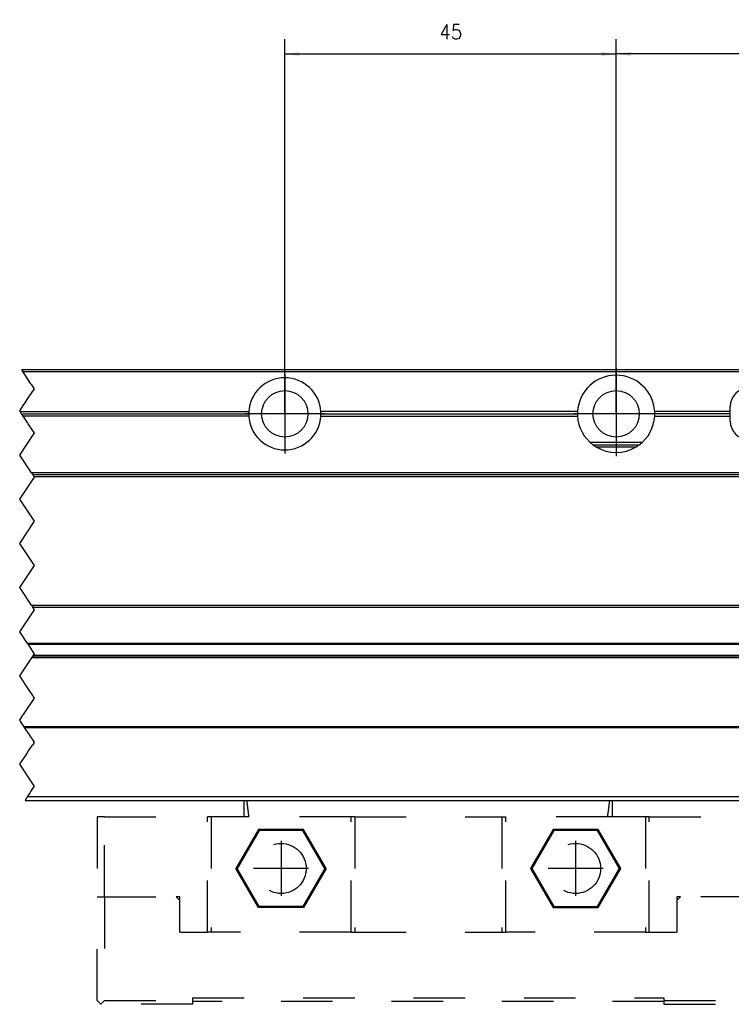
# Model space of a CAD drawing. Header units: millimetres. Extents: x -235 to 2016, y -109 to 485.
# Tile 29 of 54: x 271 to 368, y 171 to 305. Entities that reach past the tile are written whole.
import ezdxf

# ---------------------------------------------------------------- set-up
doc = ezdxf.new("R2010")
doc.units = ezdxf.units.MM
doc.linetypes.add('DASHED', pattern=[15, 7, -8])
doc.linetypes.add('DOT_CENTER', pattern=[14, 12, -1, 0, -1])
doc.layers.add('1', color=7, linetype='Continuous')
doc.styles.add('CONVERTER_11', font='txt.shx', dxfattribs={"width": 0.9})
doc.dimstyles.new('ME10_DIM_43', dxfattribs={"dimtxt": 2, "dimasz": 2, "dimexe": 2, "dimexo": 0, "dimgap": 2, "dimtad": 1, "dimdsep": 46, "dimtxsty": 'CONVERTER_11', "dimsah": 1, "dimcen": 0.09, "dimclrd": 2, "dimclre": 2, "dimclrt": 2, "dimadec": 0, "dimazin": 0, "dimtfac": 1, "dimtdec": 4, "dimtix": 1, "dimtmove": 0, "dimatfit": 3, "dimfxl": 1, "dimtolj": 1, "dimtzin": 0, "dimarcsym": 0})
doc.dimstyles.new('ME10_DIM_44', dxfattribs={"dimtxt": 2, "dimasz": 2, "dimexe": 2, "dimexo": 0, "dimgap": 2, "dimtad": 1, "dimdsep": 46, "dimtxsty": 'CONVERTER_11', "dimsah": 1, "dimcen": 0.09, "dimclrd": 2, "dimclre": 2, "dimclrt": 2, "dimadec": 0, "dimazin": 0, "dimtfac": 1, "dimtdec": 4, "dimtix": 1, "dimtmove": 0, "dimatfit": 3, "dimfxl": 1, "dimtolj": 1, "dimtzin": 0, "dimarcsym": 0})

# ---------------------------------------------------------------- blocks, each defined once
blk = doc.blocks.new('CABEZA_1__51', base_point=(281.51, 171.02))
at = {"color": 2, "linetype": 'DASHED'}
for p, q in [((301.51, 196.47), (301.51, 198.72)), ((351.51, 196.47), (351.51, 198.72)), ((282.51, 196.47), (281.51, 196.47)), ((281.51, 196.47), (281.51, 185.62)), ((282.51, 196.47), (296.51, 196.47)), ((282.51, 185.62), (282.51, 196.47)), ((297.01, 196.47), (296.51, 196.47)), ((296.51, 180.82), (296.51, 196.47)), ((297.01, 196.47), (297.01, 180.82)), ((301.51, 196.47), (297.01, 196.47)), ((302.15, 196.47), (301.51, 196.47)), ((316.01, 196.47), (302.15, 196.47)), ((316.51, 196.47), (316.01, 196.47)), ((316.01, 180.82), (316.01, 196.47)), ((316.51, 196.47), (336.51, 196.47)), ((316.51, 196.47), (316.51, 180.82)), ((336.51, 196.47), (337.01, 196.47)), ((336.51, 196.47), (336.51, 180.82)), ((350.86, 196.47), (337.01, 196.47)), ((337.01, 180.82), (337.01, 196.47)), ((351.51, 196.47), (350.86, 196.47)), ((356.01, 196.47), (351.51, 196.47)), ((356.51, 196.47), (356.01, 196.47)), ((356.01, 196.47), (356.01, 180.82)), ((356.51, 196.47), (370.51, 196.47)), ((356.51, 180.82), (356.51, 196.47)), ((370.51, 196.47), (371.51, 196.47)), ((370.51, 185.62), (370.51, 196.47)), ((371.51, 196.47), (371.51, 185.62)), ((303.45, 194.77), (300.38, 189.47)), ((303.53, 194.62), (300.56, 189.47)), ((303.53, 194.62), (303.45, 194.77)), ((309.57, 194.77), (303.45, 194.77)), ((309.48, 194.62), (303.53, 194.62)), ((309.48, 194.62), (309.57, 194.77)), ((312.45, 189.47), (309.48, 194.62)), ((312.63, 189.47), (309.57, 194.77)), ((343.45, 194.77), (340.38, 189.47)), ((343.53, 194.62), (340.56, 189.47)), ((349.57, 194.77), (343.45, 194.77)), ((343.53, 194.62), (343.45, 194.77)), ((349.48, 194.62), (343.53, 194.62)), ((349.48, 194.62), (349.57, 194.77)), ((352.45, 189.47), (349.48, 194.62)), ((352.63, 189.47), (349.57, 194.77)), ((303.45, 184.17), (300.38, 189.47)), ((300.56, 189.47), (300.38, 189.47)), ((303.53, 184.32), (300.56, 189.47)), ((312.45, 189.47), (309.48, 184.32)), ((312.63, 189.47), (309.57, 184.17)), ((312.45, 189.47), (312.63, 189.47)), ((340.38, 189.47), (343.45, 184.17)), ((340.56, 189.47), (340.38, 189.47)), ((340.56, 189.47), (343.53, 184.32)), ((349.48, 184.32), (352.45, 189.47)), ((349.57, 184.17), (352.63, 189.47)), ((352.45, 189.47), (352.63, 189.47)), ((281.51, 185.62), (282.51, 185.62)), ((281.51, 171.52), (281.51, 185.62)), ((282.51, 185.62), (292.26, 185.62)), ((282.51, 185.62), (282.51, 171.52)), ((292.76, 185.12), (292.26, 185.62)), ((292.76, 185.62), (292.26, 185.62)), ((292.76, 185.12), (292.76, 185.62)), ((292.76, 180.82), (292.76, 185.12)), ((360.76, 185.62), (360.26, 185.62)), ((360.76, 185.62), (360.26, 185.12)), ((360.26, 185.62), (360.26, 185.12)), ((360.26, 185.12), (360.26, 180.82)), ((370.51, 185.62), (360.76, 185.62)), ((371.51, 185.62), (370.51, 185.62)), ((374.51, 185.62), (371.51, 185.62)), ((374.51, 185.62), (375.51, 185.62)), ((374.51, 171.52), (374.51, 185.62)), ((385.25, 185.62), (375.51, 185.62)), ((375.51, 171.52), (375.51, 185.62)), ((385.25, 171.52), (385.25, 185.62)), ((303.45, 184.17), (303.53, 184.32)), ((309.57, 184.17), (303.45, 184.17)), ((309.48, 184.32), (303.53, 184.32)), ((309.57, 184.17), (309.48, 184.32)), ((343.53, 184.32), (343.45, 184.17)), ((343.45, 184.17), (349.57, 184.17)), ((343.53, 184.32), (349.48, 184.32)), ((349.48, 184.32), (349.57, 184.17)), ((292.76, 180.82), (296.51, 180.82)), ((297.01, 180.82), (296.51, 180.82)), ((316.01, 180.82), (297.01, 180.82)), ((316.01, 180.82), (316.51, 180.82)), ((316.51, 180.82), (336.51, 180.82)), ((336.51, 180.82), (337.01, 180.82)), ((356.01, 180.82), (337.01, 180.82)), ((356.01, 180.82), (356.51, 180.82)), ((356.51, 180.82), (360.26, 180.82)), ((281.51, 171.52), (282.01, 171.02)), ((282.01, 171.02), (282.51, 171.52)), ((282.51, 171.52), (294.51, 171.52)), ((294.51, 171.52), (294.51, 171.92)), ((294.51, 171.92), (358.51, 171.92)), ((294.51, 171.42), (294.51, 171.52)), ((294.51, 171.02), (294.51, 171.42)), ((358.51, 171.42), (294.51, 171.42)), ((358.51, 171.92), (358.51, 171.52)), ((358.51, 171.52), (358.51, 171.42)), ((358.51, 171.52), (374.51, 171.52)), ((358.51, 171.42), (358.51, 171.02)), ((374.51, 171.52), (375.01, 171.02)), ((375.51, 171.52), (375.01, 171.02)), ((375.51, 171.52), (385.25, 171.52)), ((385.25, 171.52), (384.75, 171.02)), ((294.51, 171.02), (282.01, 171.02)), ((358.51, 171.02), (375.01, 171.02)), ((375.01, 171.02), (384.75, 171.02))]:
    blk.add_line(p, q, dxfattribs=at)
for centre in [(306.51, 189.47), (346.51, 189.47)]:
    blk.add_circle(centre, 3.4, dxfattribs=at)
for points in [[(302.15, 196.47), (302.13, 196.68), (302.07, 197.1), (302, 197.68), (301.93, 198.22), (301.88, 198.55), (301.86, 198.72)], [(350.86, 196.47), (350.89, 196.68), (350.94, 197.1), (351.02, 197.68), (351.09, 198.22), (351.13, 198.55), (351.15, 198.72)]]:
    blk.add_open_spline(points, degree=3, knots=[0, 0, 0, 0, 0.63275, 1.265494, 1.768306, 2.271081, 2.271081, 2.271081, 2.271081], dxfattribs=at)
at = {"layer": '1', "color": 2, "linetype": 'DOT_CENTER'}
for p, q in [((306.51, 193.21), (306.51, 185.73)), ((346.51, 193.21), (346.51, 185.73)), ((310.25, 189.47), (302.77, 189.47)), ((350.25, 189.47), (342.77, 189.47))]:
    blk.add_line(p, q, dxfattribs=at)
blk = doc.blocks.new('Li-4_PERFIL__54', base_point=(-69.49, 198.72))
at = {"color": 2, "linetype": 'DOT_CENTER'}
for p, q in [((271.27, 257.22), (271.44, 256.97)), ((271.61, 256.72), (271.44, 256.97)), ((272.54, 255.31), (271.61, 256.72)), ((272.31, 253.57), (273.01, 254.62)), ((272.65, 255.15), (272.54, 255.31)), ((273.01, 254.62), (272.65, 255.15)), ((271.63, 252.55), (272.31, 253.57)), ((271.01, 251.62), (271.57, 252.47)), ((271.07, 251.52), (271.01, 251.62)), ((271.27, 251.22), (271.07, 251.52)), ((271.57, 252.47), (271.63, 252.55)), ((271.47, 250.92), (271.27, 251.22)), ((271.51, 250.87), (271.47, 250.92)), ((272.11, 249.97), (271.51, 250.87)), ((272.11, 249.97), (272.17, 249.88)), ((272.84, 248.87), (272.17, 249.88)), ((273.01, 248.62), (272.84, 248.87)), ((271.01, 245.62), (273.01, 248.62)), ((272.61, 243.22), (271.01, 245.62)), ((271.01, 239.62), (273.01, 242.62)), ((272.61, 243.22), (272.77, 242.97)), ((272.94, 242.72), (272.77, 242.97)), ((273.01, 242.62), (272.94, 242.72)), ((273.01, 236.62), (271.01, 239.62)), ((271.01, 233.62), (273.01, 236.62)), ((273.01, 230.62), (271.01, 233.62)), ((271.01, 227.62), (273.01, 230.62)), ((272.61, 225.22), (271.01, 227.62)), ((272.61, 225.22), (272.77, 224.97)), ((273.01, 224.62), (272.77, 224.97)), ((271.01, 221.62), (273.01, 224.62)), ((272.08, 220.02), (271.01, 221.62)), ((272.08, 220.02), (272.14, 219.93)), ((273.01, 218.62), (272.14, 219.93)), ((271.01, 215.62), (272.66, 218.1)), ((272.66, 218.1), (272.74, 218.22)), ((272.76, 218.25), (272.74, 218.22)), ((272.85, 218.38), (272.76, 218.25)), ((272.85, 218.38), (273.01, 218.62)), ((271.61, 214.71), (271.01, 215.62)), ((271.68, 214.62), (271.61, 214.71)), ((272.11, 213.97), (271.68, 214.62)), ((272.79, 212.95), (272.11, 213.97)), ((272.84, 212.87), (272.79, 212.95)), ((273.01, 212.62), (272.84, 212.87)), ((271.5, 210.37), (273.01, 212.62)), ((271.01, 209.62), (271.45, 210.28)), ((271.45, 210.28), (271.5, 210.37)), ((271.24, 209.27), (271.01, 209.62)), ((271.6, 208.72), (271.24, 209.27)), ((271.67, 208.63), (271.6, 208.72)), ((273.01, 206.62), (271.67, 208.63)), ((272.13, 205.3), (272.74, 206.22)), ((272.91, 206.47), (272.74, 206.22)), ((272.91, 206.47), (273.01, 206.62)), ((271.01, 203.62), (272.05, 205.19)), ((272.05, 205.19), (272.13, 205.3)), ((272.87, 200.82), (271.01, 203.62)), ((273.01, 200.62), (272.87, 200.82)), ((272.89, 200.45), (273.01, 200.62)), ((272.07, 199.22), (272.37, 199.67)), ((272.37, 199.67), (272.54, 199.92)), ((272.54, 199.92), (272.89, 200.45)), ((271.99, 199.1), (271.74, 198.72)), ((271.99, 199.1), (272.07, 199.22))]:
    blk.add_line(p, q, dxfattribs=at)
at = {"color": 7, "linetype": 'Continuous'}
for p, q in [((271.27, 257.22), (475.51, 257.22)), ((271.44, 256.97), (475.51, 256.97)), ((271.07, 251.52), (302.12, 251.52)), ((346.77, 251.52), (311.9, 251.52)), ((367.51, 251.52), (357.25, 251.52)), ((367.51, 251.52), (367.51, 252.22)), ((367.51, 251.22), (367.51, 251.52)), ((271.27, 251.22), (302.11, 251.22)), ((302.12, 250.92), (271.47, 250.92)), ((311.9, 250.92), (346.77, 250.92)), ((311.91, 251.22), (346.76, 251.22)), ((357.25, 250.92), (367.51, 250.92)), ((367.51, 251.22), (357.26, 251.22)), ((367.51, 250.92), (367.51, 251.22)), ((367.51, 250.22), (367.51, 250.92)), ((355.52, 247.32), (348.49, 247.32)), ((348.86, 247.02), (355.16, 247.02)), ((349.26, 246.74), (354.75, 246.74)), ((475.51, 243.22), (272.61, 243.22)), ((272.77, 242.97), (475.51, 242.97)), ((272.94, 242.72), (475.51, 242.72)), ((272.61, 225.22), (475.51, 225.22)), ((272.77, 224.97), (475.51, 224.97)), ((475.51, 220.02), (272.08, 220.02)), ((272.14, 219.93), (475.51, 219.93)), ((475.51, 218.1), (272.66, 218.1)), ((272.74, 218.22), (475.51, 218.22)), ((475.51, 218.38), (272.85, 218.38)), ((475.51, 208.72), (271.6, 208.72)), ((271.67, 208.63), (475.51, 208.63)), ((271.74, 198.72), (475.51, 198.72)), ((475.51, 199.22), (272.07, 199.22))]:
    blk.add_line(p, q, dxfattribs=at)
for centre in [(307.01, 251.22), (352.01, 251.22)]:
    blk.add_circle(centre, 3.15, dxfattribs=at)
for centre, radius, start, end in [((307.01, 251.22), 4.9, 3.5101, 176.4899), ((352.01, 251.22), 5.25, 3.2758, 176.7242), ((370.01, 252.22), 2.5, 0, 180), ((307.01, 251.22), 4.9, 176.4899, 180), ((307.01, 251.22), 4.9, 0, 3.5101), ((352.01, 251.22), 5.25, 176.7242, 180), ((352.01, 251.22), 5.25, 0, 3.2758), ((307.01, 251.22), 4.9, 180, 183.5101), ((307.01, 251.22), 4.9, 183.5101, 356.4899), ((307.01, 251.22), 4.9, 356.4899, 0), ((352.01, 251.22), 5.25, 180, 183.2758), ((352.01, 251.22), 5.25, 183.2758, 233.1301), ((352.01, 251.22), 5.25, 306.8699, 356.7242), ((352.01, 251.22), 5.25, 356.7242, 0), ((370.01, 250.22), 2.5, 180, 360), ((352.01, 251.22), 5.25, 233.1301, 238.4937), ((352.01, 251.22), 5.25, 238.4937, 301.5063), ((352.01, 251.22), 5.25, 301.5063, 306.8699)]:
    blk.add_arc(centre, radius, start, end, dxfattribs=at)
at = {"layer": '1', "color": 2, "linetype": 'DOT_CENTER'}
for p, q in [((352.01, 257.47), (352.01, 244.97)), ((352.01, 257.47), (352.01, 244.97)), ((352.01, 257), (352.01, 245.45)), ((307.01, 256.61), (307.01, 245.83)), ((352.01, 254.69), (352.01, 247.76)), ((312.4, 251.22), (301.62, 251.22)), ((358.26, 251.22), (345.76, 251.22)), ((358.26, 251.22), (345.76, 251.22)), ((357.78, 251.22), (346.23, 251.22)), ((355.47, 251.22), (348.54, 251.22))]:
    blk.add_line(p, q, dxfattribs=at)
blk = doc.blocks.new('Li-6__56', base_point=(-100.3, 170.77))
for name, p in [('Li-4_PERFIL__54', (-69.49, 198.72)), ('CABEZA_1__51', (281.51, 171.02))]:
    blk.add_blockref(name, p)
blk = doc.blocks.new('*D106')
at = {"layer": '1', "color": 2, "linetype": 'Continuous'}
for p, q in [((352.01, 251.22), (352.01, 302.1)), ((389.01, 251.22), (389.01, 302.1)), ((389.01, 300.1), (352.01, 300.1))]:
    blk.add_line(p, q, dxfattribs=at)
at = {"layer": '1', "color": 2}
for points in [[(354.01, 300.36), (354.01, 299.83), (352.01, 300.1)], [(387.01, 299.83), (387.01, 300.36), (389.01, 300.1)]]:
    blk.add_solid(points, dxfattribs=at)
at = {"layer": '1', "color": 2, "insert": (369.01, 302.1), "char_height": 2, "attachment_point": 7, "rotation": 359.9993, "line_spacing_factor": 0.60024, "style": 'CONVERTER_11'}
blk.add_mtext('37', dxfattribs=at)
blk = doc.blocks.new('*D107')
at = {"layer": '1', "color": 2, "linetype": 'Continuous'}
for p, q in [((307.01, 251.22), (307.01, 302.1)), ((352.01, 251.22), (352.01, 302.1)), ((307.01, 300.1), (352.01, 300.1))]:
    blk.add_line(p, q, dxfattribs=at)
at = {"layer": '1', "color": 2}
for points in [[(309.01, 300.36), (309.01, 299.83), (307.01, 300.1)], [(350.01, 299.83), (350.01, 300.36), (352.01, 300.1)]]:
    blk.add_solid(points, dxfattribs=at)
at = {"layer": '1', "color": 2, "insert": (328.01, 302.1), "char_height": 2, "attachment_point": 7, "rotation": 0.0001, "line_spacing_factor": 0.60024, "style": 'CONVERTER_11'}
blk.add_mtext('45', dxfattribs=at)
blk = doc.blocks.new('A', base_point=(271.08, 214.12))
blk.add_blockref('Li-6__56', (-100.298, 170.772))
at = {"layer": '1'}
for p2, distance, dimstyle, picture, middle, turn in [((307.007, 251.22), -48.878, 'ME10_DIM_44', '*D107', (329.507, 303.098), 0.00014), ((389.007, 251.22), 48.878, 'ME10_DIM_43', '*D106', (370.508, 303.098), -0.00071)]:
    dim = blk.add_aligned_dim(p1=(352.007, 251.22), p2=p2, distance=distance, dimstyle=dimstyle, dxfattribs=at)
    dim.commit()
    dim.dimension.update_dxf_attribs({"geometry": picture, "text_midpoint": middle, "text_rotation": turn})

msp = doc.modelspace()

# ---------------------------------------------------------------- block references
msp.add_blockref('A', (271.08, 214.12))

doc.saveas('drawing.dxf')
